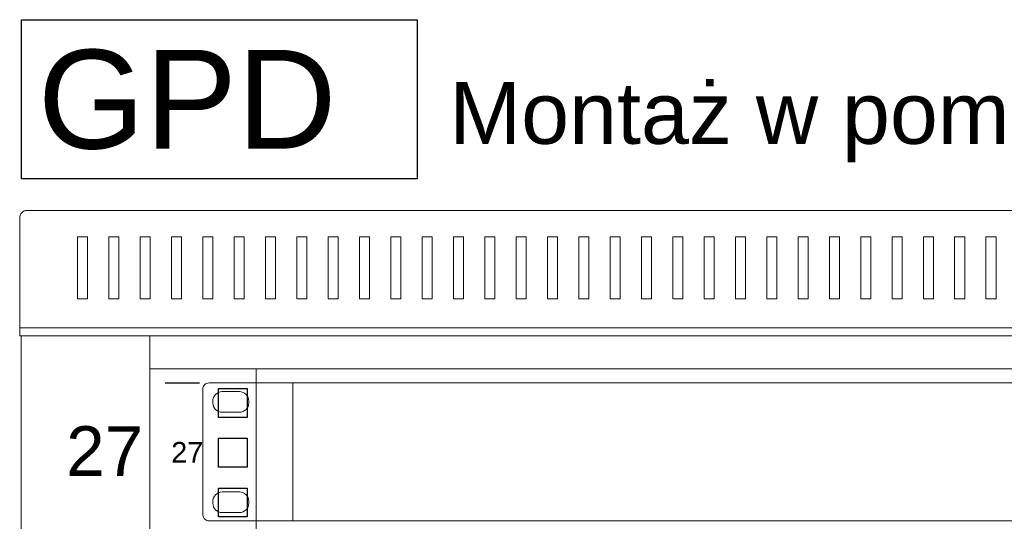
# Model space of a CAD drawing. Header units: millimetres. Extents: x 83969 to 163860, y -22594 to 4849.
# Tile 73 of 108: x 163430 to 163450, y -21344 to -21334. Entities that reach past the tile are written whole.
import ezdxf
from ezdxf.enums import TextEntityAlignment as Align

# ---------------------------------------------------------------- set-up
doc = ezdxf.new("R2010")
doc.units = ezdxf.units.MM
doc.layers.get('0').update_dxf_attribs({"color": 251, "lineweight": 0})
for name, color, linetype in [('! GB Opis', 7, 'Continuous'), ('! PT Instalacja niskoprądowa', 1, 'Continuous'), ('! PT Wyposażenie szafy RACK', 7, 'Continuous'), ('00 CCTV IP - MIWI', 10, 'Continuous')]:
    doc.layers.add(name, color=color, linetype=linetype)
for name, color, linetype, lineweight in [('BKT_szafy', 7, 'Continuous', 5), ('BKT_szafy_numeracja', 7, 'Continuous', 5), ('BKT_szafy_numeracja_duza', 7, 'Continuous', 5)]:
    doc.layers.add(name, color=color, linetype=linetype, lineweight=lineweight)
doc.styles.get("Standard").update_dxf_attribs({"font": 'arial.ttf'})

# ---------------------------------------------------------------- blocks, each defined once
blk = doc.blocks.new('1U_szafa')
at = {"layer": '00 CCTV IP - MIWI', "color": 7, "const_width": 0.4}
blk.add_lwpolyline([(9273.94, 2033.95), (9285.04, 2033.95)], dxfattribs=at)
at = {"layer": '00 CCTV IP - MIWI', "color": 7}
for points in [[(9291, 2032.2), (9300.2, 2032.2), (9300.2, 2023), (9291, 2023), (9291, 2032.2)], [(9291, 2016.33), (9300.2, 2016.33), (9300.2, 2007.13), (9291, 2007.13), (9291, 2016.33)], [(9291, 2000.45), (9300.2, 2000.45), (9300.2, 1991.25), (9291, 1991.25), (9291, 2000.45)]]:
    blk.add_lwpolyline(points, dxfattribs=at)
blk = doc.blocks.new('Szafa rack 27U')
at = {"layer": '00 CCTV IP - MIWI'}
blk.add_lwpolyline([(-380.96, 873.03), (-300.79, 873.03), (-300.79, 840.82), (-380.96, 840.82)], close=True, dxfattribs=at)
at = {"layer": 'BKT_szafy'}
blk.add_lwpolyline([(-381.31, 832.83, -0.434201), (-379.81, 834.41), (-1.9, 834.41, -0.414214), (-0.32, 832.83), (-0.32, 832.82)], format="xyb", dxfattribs=at)
for points in [[(-381.31, 832.83), (-381.31, 810.6)], [(-381, 809.01), (-381, 29.85)]]:
    blk.add_lwpolyline(points, dxfattribs=at)
for points in [[(-369.63, 829.06), (-367.6, 829.06), (-367.6, 816.47), (-369.63, 816.47)], [(-363.28, 829.06), (-361.25, 829.06), (-361.25, 816.47), (-363.28, 816.47)], [(-356.93, 829.06), (-354.9, 829.06), (-354.9, 816.47), (-356.93, 816.47)], [(-350.58, 829.06), (-348.55, 829.06), (-348.55, 816.47), (-350.58, 816.47)], [(-344.23, 829.06), (-342.2, 829.06), (-342.2, 816.47), (-344.23, 816.47)], [(-337.88, 829.06), (-335.85, 829.06), (-335.85, 816.47), (-337.88, 816.47)], [(-331.53, 829.06), (-329.5, 829.06), (-329.5, 816.47), (-331.53, 816.47)], [(-325.18, 829.06), (-323.15, 829.06), (-323.15, 816.47), (-325.18, 816.47)], [(-318.83, 829.06), (-316.8, 829.06), (-316.8, 816.47), (-318.83, 816.47)], [(-312.48, 829.06), (-310.45, 829.06), (-310.45, 816.47), (-312.48, 816.47)], [(-306.13, 829.06), (-304.1, 829.06), (-304.1, 816.47), (-306.13, 816.47)], [(-299.78, 829.06), (-297.75, 829.06), (-297.75, 816.47), (-299.78, 816.47)], [(-293.43, 829.06), (-291.4, 829.06), (-291.4, 816.47), (-293.43, 816.47)], [(-287.08, 829.06), (-285.05, 829.06), (-285.05, 816.47), (-287.08, 816.47)], [(-280.73, 829.06), (-278.7, 829.06), (-278.7, 816.47), (-280.73, 816.47)], [(-274.38, 829.06), (-272.35, 829.06), (-272.35, 816.47), (-274.38, 816.47)], [(-268.03, 829.06), (-266, 829.06), (-266, 816.47), (-268.03, 816.47)], [(-261.68, 829.06), (-259.65, 829.06), (-259.65, 816.47), (-261.68, 816.47)], [(-255.33, 829.06), (-253.3, 829.06), (-253.3, 816.47), (-255.33, 816.47)], [(-248.98, 829.06), (-246.95, 829.06), (-246.95, 816.47), (-248.98, 816.47)], [(-242.63, 829.06), (-240.6, 829.06), (-240.6, 816.47), (-242.63, 816.47)], [(-236.28, 829.06), (-234.25, 829.06), (-234.25, 816.47), (-236.28, 816.47)], [(-229.93, 829.06), (-227.9, 829.06), (-227.9, 816.47), (-229.93, 816.47)], [(-223.58, 829.06), (-221.55, 829.06), (-221.55, 816.47), (-223.58, 816.47)], [(-217.23, 829.06), (-215.2, 829.06), (-215.2, 816.47), (-217.23, 816.47)], [(-210.88, 829.06), (-208.85, 829.06), (-208.85, 816.47), (-210.88, 816.47)], [(-204.53, 829.06), (-202.5, 829.06), (-202.5, 816.47), (-204.53, 816.47)], [(-198.18, 829.06), (-196.15, 829.06), (-196.15, 816.47), (-198.18, 816.47)], [(-191.83, 829.06), (-189.8, 829.06), (-189.8, 816.47), (-191.83, 816.47)], [(-185.48, 829.06), (-183.45, 829.06), (-183.45, 816.47), (-185.48, 816.47)], [(-381.32, 810.6), (-0.32, 810.6), (-0.32, 809.01), (-381.32, 809.01)], [(-26.03, 802.35), (-354.97, 802.35), (-354.97, 809.01), (-26.03, 809.01)], [(-354.97, 802.35), (-333.38, 802.35), (-333.38, 36.51), (-354.97, 36.51)]]:
    blk.add_lwpolyline(points, close=True, dxfattribs=at)
at = {"layer": 'BKT_szafy', "const_width": 0.254}
blk.add_lwpolyline([(-351.89, 799.44), (-344.84, 799.44)], dxfattribs=at)
at = {"layer": 'BKT_szafy', "xscale": 0.635, "yscale": 0.635, "zscale": 0.635}
blk.add_blockref('1U_szafa', (-6240.84, -492.12), dxfattribs=at)
at = {"layer": '! PT Instalacja niskoprądowa'}
blk.add_attdef('NAZWA_SZAFY', text='', height=20, dxfattribs=at).set_placement((-377.65, 856.93), align=Align.MIDDLE_LEFT)
at = {"layer": 'BKT_szafy_numeracja', "insert": (-350.61, 787.5), "char_height": 4.191, "width": 4.445, "attachment_point": 1}
blk.add_mtext('27', dxfattribs=at)
at = {"layer": 'BKT_szafy_numeracja_duza', "insert": (-371.9, 790.7), "char_height": 10.058, "width": 4.445, "attachment_point": 1}
blk.add_mtext('27', dxfattribs=at)
blk = doc.blocks.new('A$7E6A6014D2D5')
at = {"layer": '00 CCTV IP - MIWI', "color": 234, "lineweight": 0}
for points in [[(-3045.3, -279.4), (-3045.3, -279.4), (-3045.3, -279.4), (-3045.3, -279.4), (3032.9, -279.4), (3032.9, -279.4), (3032.9, -279.4, 0.41425), (3058.3, -254), (3058.3, -254), (3058.3, 254, 0.414021), (3032.9, 279.4), (3032.9, 279.4), (-3045.3, 279.4, 0.457803), (-3070.7, 254), (-3070.7, 254), (-3070.7, -255.3, 0.414214), (-3045.3, -279.4), (-3045.3, -279.4)], [(-2992.6, 244.5), (-2992.6, 244.5), (-2922.8, 244.5, -0.401538), (-2884.7, 206.4), (-2884.7, 206.4), (-2884.7, 198.8, -0.401538), (-2922.8, 160.7), (-2922.8, 160.7), (-2992.6, 160.7, -0.401538), (-3030.7, 198.8), (-3030.7, 198.8), (-3030.7, 205.1, -0.409645), (-2992.6, 244.5), (-2992.6, 244.5)], [(-2992.6, -161.9), (-2992.6, -161.9), (-2922.8, -161.9, -0.401538), (-2884.7, -200), (-2884.7, -200), (-2884.7, -207.6, -0.401538), (-2922.8, -245.7), (-2922.8, -245.7), (-2992.6, -245.7, -0.401538), (-3030.7, -207.6), (-3030.7, -207.6), (-3030.7, -201.3, -0.409645), (-2992.6, -161.9), (-2992.6, -161.9)]]:
    blk.add_lwpolyline(points, format="xyb", dxfattribs=at)
blk.add_lwpolyline([(-2706.9, -279.4), (2706.9, -279.4), (2706.9, 279.4), (-2706.9, 279.4)], close=True, dxfattribs=at)

msp = doc.modelspace()

# ---------------------------------------------------------------- block references
at = {"layer": '! PT Wyposażenie szafy RACK', "color": 7, "xscale": 0.1, "yscale": 0.1, "zscale": 0.1}
msp.add_blockref('Szafa rack 27U', (163467.983, -21420.942), dxfattribs=at).add_auto_attribs({'NAZWA_SZAFY': 'GPD'})
at = {"xscale": 0.005000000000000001, "yscale": 0.005000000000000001, "zscale": 0.005000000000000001}
msp.add_blockref('A$7E6A6014D2D5', (163448.918, -21342.394), dxfattribs=at)

# ---------------------------------------------------------------- texts
at = {"layer": '! GB Opis', "insert": (163438.56, -21334.903), "char_height": 1.25, "width": 45.12835, "attachment_point": 1}
msp.add_mtext('Montaż w pom. nr 0.14 (Serwerownia)', dxfattribs=at)

doc.saveas('drawing.dxf')
